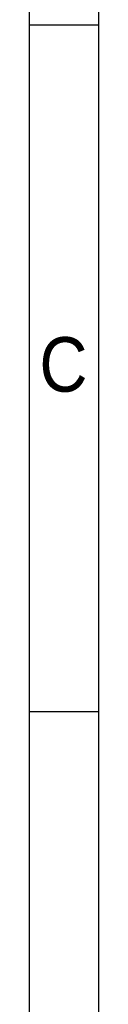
# Model space of a CAD drawing. Header units: millimetres. Extents: x 15 to 415, y 5 to 293.
# Tile 5 of 6: x 410 to 415, y 77 to 149. Entities that reach past the tile are written whole.
import ezdxf

# ---------------------------------------------------------------- set-up
doc = ezdxf.new("R2010")
doc.units = ezdxf.units.MM
doc.linetypes.add('SLD-Solid', pattern=[0])
doc.layers.add('BORDER', color=7, linetype='SLD-Solid')
doc.styles.add('SLDTEXTSTYLE1', font='Gothic.ttf', dxfattribs={"width": 0.913})

msp = doc.modelspace()

# ---------------------------------------------------------------- linework, layer by layer
at = {"layer": 'BORDER'}
for p, q in [((415, 292.536), (415, 4.928)), ((410, 10.232), (410, 287.232)), ((415, 148.732), (410, 148.732)), ((415, 98.732), (410, 98.732))]:
    msp.add_line(p, q, dxfattribs=at)

# ---------------------------------------------------------------- texts
at = {"color": 7, "linetype": 'Continuous', "lineweight": 0, "insert": (412.459, 126.014), "char_height": 3.969, "attachment_point": 2, "style": 'SLDTEXTSTYLE1'}
msp.add_mtext('C', dxfattribs=at)

doc.saveas('drawing.dxf')
